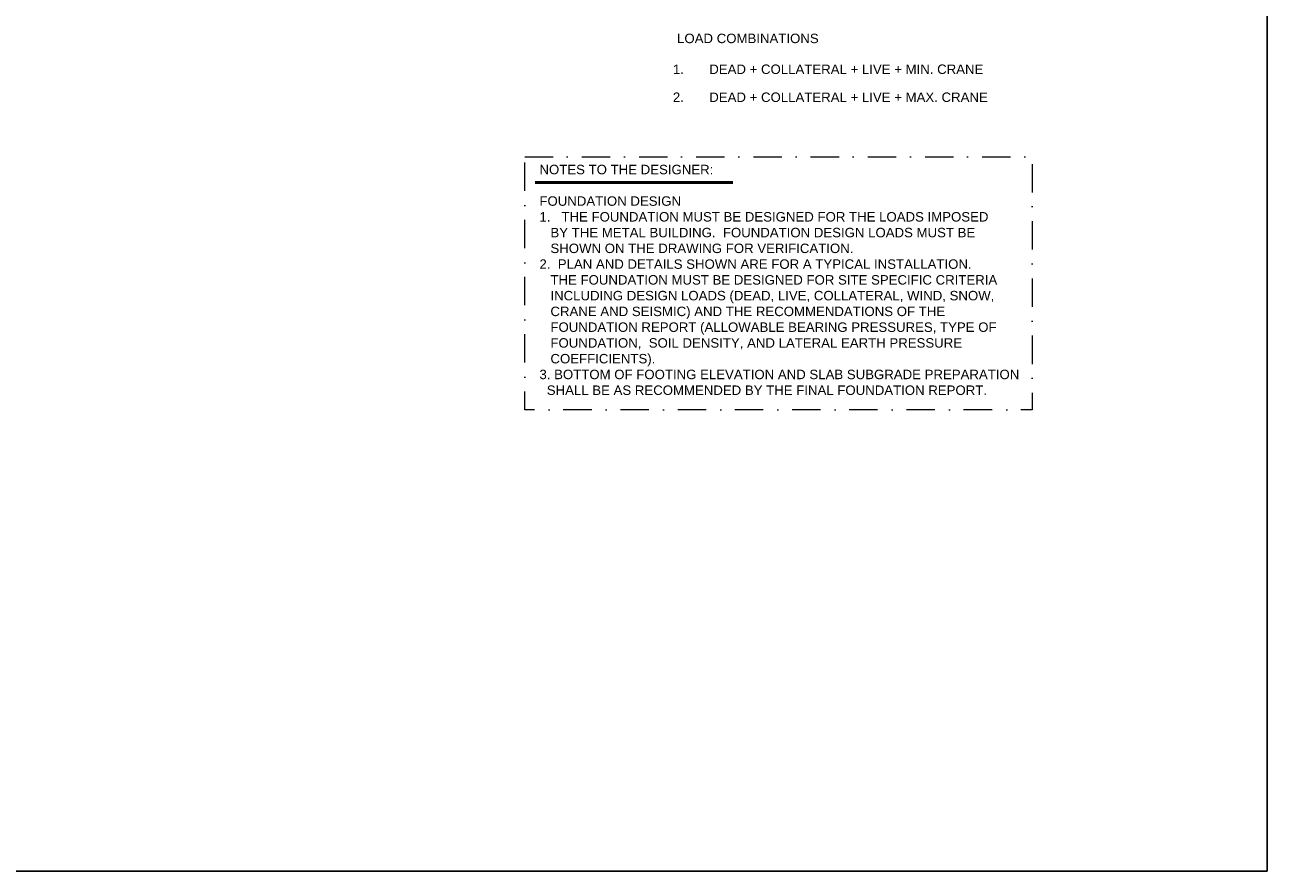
# Model space of a CAD drawing. Extents: x -217 to 423, y -193 to 255.
# Tile 29 of 39: x 161 to 423, y -193 to -14. Entities that reach past the tile are written whole.
import ezdxf

# ---------------------------------------------------------------- set-up
doc = ezdxf.new("R2010")
doc.units = 0
doc.header["$MEASUREMENT"] = 0
doc.linetypes.add('( Dashdot )', pattern=[12.012, 6, -3, 0.012, -3])
for name, color, linetype, lineweight in [('Level 1', 253, 'Continuous', 18), ('S-Anno-Keyn', 133, 'Continuous', 18), ('S-Anno-Legn', 171, 'Continuous', 35), ('S-Anno-Note', 2, 'Continuous', 50)]:
    doc.layers.add(name, color=color, linetype=linetype, lineweight=lineweight)
doc.styles.add('NOTES', font='romans.shx')

msp = doc.modelspace()

# ---------------------------------------------------------------- linework, layer by layer
at = {"layer": 'Level 1', "color": 214, "linetype": 'Continuous', "lineweight": 25}
msp.add_3dface([(-216.67, -192.74), (423.33, -192.74), (423.33, 255.26), (-216.67, 255.26)], dxfattribs=at)
msp.add_3dface([(-216.67, -192.74), (423.33, -192.74), (423.33, 255.26), (-216.67, 255.26)], dxfattribs=at)
msp.add_3dface([(-216.67, -192.74), (423.33, -192.74), (423.33, 255.26), (-216.67, 255.26)], dxfattribs=at)
msp.add_3dface([(-216.67, -192.74), (423.33, -192.74), (423.33, 255.26), (-216.67, 255.26)], dxfattribs=at)
msp.add_3dface([(-216.67, -192.74), (423.33, -192.74), (423.33, 255.26), (-216.67, 255.26)], dxfattribs=at)
at = {"layer": 'S-Anno-Keyn', "linetype": '( Dashdot )'}
msp.add_3dface([(266.25, -41.64), (373.61, -41.64), (373.61, -95.19), (266.25, -95.19)], dxfattribs=at)
at = {"layer": 'S-Anno-Note'}
msp.add_line((268.44, -47.07), (310.28, -47.07), dxfattribs=at)

# ---------------------------------------------------------------- texts
at = {"layer": 'S-Anno-Legn', "char_height": 2, "attachment_point": 1, "line_spacing_factor": 0.734563, "style": 'NOTES'}
for s, insert in [('\\fArial|b0|i0|c0|p39;LOAD COMBINATIONS', (298.49, -15.61)), ('\\fArial|b0|i0|c0|p39;1.', (297.6, -22.13)), ('\\fArial|b0|i0|c0|p39;DEAD + COLLATERAL + LIVE + MIN. CRANE', (305.3, -22.13)), ('\\fArial|b0|i0|c0|p39;2.', (297.6, -28.05)), ('\\fArial|b0|i0|c0|p39;DEAD + COLLATERAL + LIVE + MAX. CRANE', (305.3, -28.05))]:
    msp.add_mtext(s, dxfattribs=dict(at, insert=insert))
at = {"layer": 'S-Anno-Note', "insert": (269.37, -43.34), "char_height": 2, "attachment_point": 1, "style": 'NOTES'}
msp.add_mtext('\\fArial|b0|i0|c0|p39;NOTES TO THE DESIGNER:\\P \\PFOUNDATION DESIGN\\P1.   THE FOUNDATION MUST BE DESIGNED FOR THE LOADS IMPOSED\\P   BY THE METAL BUILDING.  FOUNDATION DESIGN LOADS MUST BE\\P   SHOWN ON THE DRAWING FOR VERIFICATION.\\P2.  PLAN AND DETAILS SHOWN ARE FOR A TYPICAL INSTALLATION.\\P   THE FOUNDATION MUST BE DESIGNED FOR SITE SPECIFIC CRITERIA\\P   INCLUDING DESIGN LOADS (DEAD, LIVE, COLLATERAL, WIND, SNOW,\\P   CRANE AND SEISMIC) AND THE RECOMMENDATIONS OF THE\\P   FOUNDATION REPORT (ALLOWABLE BEARING PRESSURES, TYPE OF\\P   FOUNDATION,  SOIL DENSITY, AND LATERAL EARTH PRESSURE\\P   COEFFICIENTS).\\P3. BOTTOM OF FOOTING ELEVATION AND SLAB SUBGRADE PREPARATION \\P  SHALL BE AS RECOMMENDED BY THE FINAL FOUNDATION REPORT.', dxfattribs=at)

doc.saveas('drawing.dxf')
